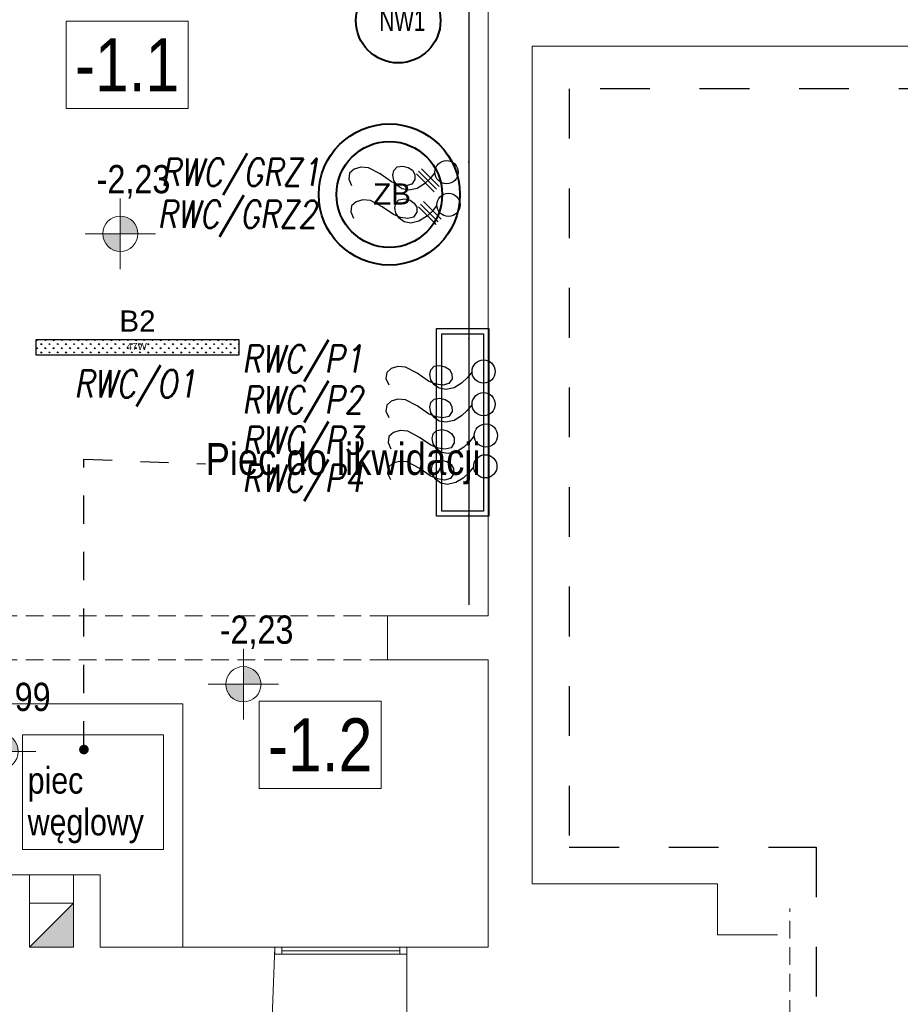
# Model space of a CAD drawing. Extents: x -635870 to -372006, y -44437 to 104716.
# Tile 194 of 221: x -520276 to -515284, y 28591 to 34174. Entities that reach past the tile are written whole.
import ezdxf
from ezdxf import colors
from ezdxf.entities.mleader import LeaderData, LeaderLine
from ezdxf.enums import TextEntityAlignment as Align
from ezdxf.lldxf.tags import DXFTag
from ezdxf.math import Vec2, Vec3

# ---------------------------------------------------------------- set-up
doc = ezdxf.new("R2010")
doc.units = 0
doc.header["$MEASUREMENT"] = 0
for name, pattern in [('DASHDOTX2', [2, 1, -0.5, 0, -0.5]), ('Dashed', [564.444447, 282.222223, -282.222223]), ('Krawędzie ukryte', [150, 100, -50]), ('Przerywana', [320, 160, -160])]:
    doc.linetypes.add(name, pattern=pattern)
doc.layers.get('0').update_dxf_attribs({"color": 252})
for name, color, linetype in [('!OSWIETLENIE-LL', 1, 'Continuous'), ('#opisy', 7, 'Continuous'), ('#PODKŁAD', 252, 'Continuous'), ('INWENT RZĘDNE', 252, 'Continuous'), ('IS_Zasilanie', 1, 'SOLID')]:
    doc.layers.add(name, color=color, linetype=linetype)
for name, color, linetype, lineweight in [('#CIEPŁO', 1, 'Continuous', 30), ('$ IE INST. WYRÓWNWCZA', 1, 'Continuous', 30), ('$ IE WYPUSTY', 1, 'Continuous', 30), ('$ IE_OPISY', 7, 'Continuous', 25), ('$ IE_WYPUSTY', 1, 'Continuous', 30), ('0_Nr_Pióra__24', 252, 'Continuous', 20), ('Arch kominy_Nr_Pióra__21', 252, 'Continuous', 9), ('Arch opisy_Nr_Pióra__21', 252, 'Continuous', 9), ('Arch wyposazenie_Nr_Pióra__24', 252, 'Continuous', 20), ('INWENT OPISY_Nr_Pióra__21', 252, 'Continuous', 9), ('INWENT RZĘDNE_Nr_Pióra__21', 252, 'Continuous', 9), ('INWENT. OKNA_Nr_Pióra__5', 252, 'Continuous', 13), ('INWENT.ŚCIANY_Nr_Pióra__1', 252, 'Continuous', 25), ('INWENT.ŚCIANY_Nr_Pióra__20', 252, 'Continuous', 60), ('INWENT.ŚCIANY_Nr_Pióra__21', 252, 'Continuous', 9), ('Istniejące kominy_Nr_Pióra__21', 252, 'Continuous', 9), ('Istniejące stropy_Nr_Pióra__5', 252, 'Continuous', 13)]:
    doc.layers.add(name, color=color, linetype=linetype, lineweight=lineweight)
doc.styles.add('GENERATED_STYLE_1', font='ARIALN.TTF')
doc.styles.add('GENERATED_STYLE_3', font='ARIALN.TTF')
doc.styles.add('GENERATED_STYLE_4', font='ARIALN.TTF')
doc.styles.add('ROMANS', font='romans.shx', dxfattribs={"width": 0.85})
doc.styles.get("Standard").update_dxf_attribs({"font": 'arial.ttf', "bigfont": 'BIGFONT.SHX'})
tags = doc.linetypes.add('DASH', pattern=[15, 10, -5]).pattern_tags.tags
tags[6:7] = [DXFTag(74, 4), DXFTag(75, 0), DXFTag(340, '0'), DXFTag(46, 0.0), DXFTag(50, 0.0), DXFTag(44, 0.0), DXFTag(45, 0.0)]
tags[4:5] = [DXFTag(74, 4), DXFTag(75, 0), DXFTag(340, '0'), DXFTag(46, 0.0), DXFTag(50, 0.0), DXFTag(44, 0.0), DXFTag(45, 0.0)]
tags = doc.linetypes.add('SOLID', pattern=[10, 10, 0]).pattern_tags.tags
tags[6:7] = [DXFTag(74, 4), DXFTag(75, 0), DXFTag(340, '0'), DXFTag(46, 0.0), DXFTag(50, 0.0), DXFTag(44, 0.0), DXFTag(45, 0.0)]
tags[4:5] = [DXFTag(74, 4), DXFTag(75, 0), DXFTag(340, '0'), DXFTag(46, 0.0), DXFTag(50, 0.0), DXFTag(44, 0.0), DXFTag(45, 0.0)]
doc.dimstyles.new('GENERATED_STYLE__8', dxfattribs={"dimtxt": 0.18, "dimasz": 109.44, "dimexe": 0.18, "dimexo": 0.0625, "dimgap": 0.09, "dimtad": 0, "dimtih": 1, "dimtoh": 1, "dimdec": 4, "dimzin": 0, "dimdsep": 46, "dimcen": 0.09, "dimadec": 0, "dimazin": 0, "dimtfac": 1, "dimtdec": 4, "dimtmove": 0, "dimatfit": 3, "dimldrblk": 'ARROWHEAD_11', "dimfxl": 1, "dimtolj": 1, "dimtzin": 0, "dimarcsym": 0})

# ---------------------------------------------------------------- blocks, each defined once
blk = doc.blocks.new('Koty wysokościowe_115', base_point=(-520384, 30024.6))
at = {"layer": 'INWENT RZĘDNE_Nr_Pióra__21', "linetype": 'Continuous'}
for points in [[(-520384, 30024.6), (-520284, 30024.6), (-520291.6, 30062.9), (-520313.3, 30095.3), (-520345.8, 30117), (-520384, 30124.6)], [(-520384, 30024.6), (-520484, 30024.6), (-520476.4, 29986.3), (-520454.7, 29953.9), (-520422.3, 29932.2), (-520384, 29924.6)]]:
    blk.add_hatch(color=256, dxfattribs=at).paths.add_polyline_path(points, flags=0)
for p, q in [((-520384, 29824.6), (-520384, 30224.6)), ((-520584, 30024.6), (-520184, 30024.6))]:
    blk.add_line(p, q, dxfattribs=at)
blk.add_circle((-520384, 30024.6), 100, dxfattribs=at)
at = {"layer": 'INWENT RZĘDNE_Nr_Pióra__21', "insert": (-520517.9, 30224.6), "char_height": 160, "attachment_point": 7, "style": 'GENERATED_STYLE_1'}
blk.add_mtext('{-1,99}', dxfattribs=at)
blk = doc.blocks.new('Koty wysokościowe_117', base_point=(-519705.2, 32959.9))
at = {"layer": 'INWENT RZĘDNE_Nr_Pióra__21', "linetype": 'Continuous'}
for points in [[(-519705.2, 32959.9), (-519605.2, 32959.9), (-519612.8, 32998.1), (-519634.5, 33030.6), (-519667, 33052.3), (-519705.2, 33059.9)], [(-519705.2, 32959.9), (-519805.2, 32959.9), (-519797.6, 32921.6), (-519775.9, 32889.2), (-519743.5, 32867.5), (-519705.2, 32859.9)]]:
    blk.add_hatch(color=256, dxfattribs=at).paths.add_polyline_path(points, flags=0)
for p, q in [((-519705.2, 32759.9), (-519705.2, 33159.9)), ((-519905.2, 32959.9), (-519505.2, 32959.9))]:
    blk.add_line(p, q, dxfattribs=at)
blk.add_circle((-519705.2, 32959.9), 100, dxfattribs=at)
at = {"layer": 'INWENT RZĘDNE_Nr_Pióra__21', "insert": (-519839.2, 33159.9), "char_height": 160, "attachment_point": 7, "style": 'GENERATED_STYLE_1'}
blk.add_mtext('{-2,23}', dxfattribs=at)
blk = doc.blocks.new('Koty wysokościowe_119', base_point=(-519007.6, 30405.7))
at = {"layer": 'INWENT RZĘDNE_Nr_Pióra__21', "linetype": 'Continuous'}
for points in [[(-519007.6, 30405.7), (-518907.6, 30405.7), (-518915.2, 30444), (-518936.9, 30476.4), (-518969.4, 30498.1), (-519007.6, 30505.7)], [(-519007.6, 30405.7), (-519107.6, 30405.7), (-519100, 30367.5), (-519078.3, 30335), (-519045.9, 30313.3), (-519007.6, 30305.7)]]:
    blk.add_hatch(color=256, dxfattribs=at).paths.add_polyline_path(points, flags=0)
for p, q in [((-519007.6, 30205.7), (-519007.6, 30605.7)), ((-519207.6, 30405.7), (-518807.6, 30405.7))]:
    blk.add_line(p, q, dxfattribs=at)
blk.add_circle((-519007.6, 30405.7), 100, dxfattribs=at)
at = {"layer": 'INWENT RZĘDNE_Nr_Pióra__21', "insert": (-519141.6, 30605.7), "char_height": 160, "attachment_point": 7, "style": 'GENERATED_STYLE_1'}
blk.add_mtext('{-2,23}', dxfattribs=at)
blk = doc.blocks.new('ARROWHEAD_11')
at = {"color": 0, "linetype": 'Continuous', "lineweight": 0}
blk.add_line((0, 0), (-1, 0), dxfattribs=at)
at = {"color": 0, "linetype": 'Continuous', "lineweight": 0, "const_width": 0.25, "flags": 128}
blk.add_lwpolyline([(-0.125, 0, 1), (0.125, 0, 1)], format="xyb", close=True, dxfattribs=at)
blk = doc.blocks.new('TYTAN2LED_1150_2')
h = blk.add_hatch()
h.set_pattern_fill('GRASS', color=256, scale=3.3)
h.set_pattern_definition([(90, (-70.3742, -22.0088), (-2.333452, 2.333452), [0.61875, -4.048155]), (45, (-70.3742, -22.0088), (-2.33345, 2.33345), [0.61875, -2.68125]), (135, (-70.3742, -22.0088), (-2.33345, -2.33345), [0.61875, -2.68125])])
h.paths.add_polyline_path([(-57.6, -4.25), (-57.6, 4.25), (57.6, 4.25), (57.6, -4.25)])
blk.add_lwpolyline([(-57.6, -4.25), (57.6, -4.25), (57.6, 4.25), (-57.6, 4.25)], close=True)
for tag, height, p in [('SYMBOL', 12, (0, 5.25)), ('MOC', 4, (-0.42, -2.71))]:
    blk.add_attdef(tag, text='', height=height).set_placement(p, align=Align.BOTTOM_CENTER)
blk = doc.blocks.new('ZAPAS KABLA')
at = {"layer": '$ IE WYPUSTY', "linetype": 'ByBlock'}
blk.add_lwpolyline([(0, -0.0716), (0.017, -0.0856), (0.0315, -0.1019), (0.0437, -0.1235), (0.0486, -0.147), (0.0444, -0.1659), (0.0339, -0.1799), (0.0197, -0.1885), (0.0045, -0.1914), (-0.009, -0.1882), (-0.0183, -0.1786), (-0.0206, -0.1621), (-0.0164, -0.1472), (-0.0079, -0.1355), (0.0038, -0.1288), (0.018, -0.1287), (0.0319, -0.1383), (0.0359, -0.155), (0.0323, -0.1752), (0.0231, -0.1955), (0.0003, -0.2267), (-0.018, -0.2597), (-0.0204, -0.2812), (-0.0157, -0.3004), (-0.0044, -0.3134), (0.0129, -0.3163), (0.0308, -0.3086)], dxfattribs=at)
blk.add_circle((0, -0.0387), 0.0329, dxfattribs=at)
blk = doc.blocks.new('PIWNICA')
at = {"layer": 'Arch kominy_Nr_Pióra__21', "linetype": 'Continuous', "lineweight": 15}
blk.add_hatch(color=252, dxfattribs=at).paths.add_polyline_path([(-519970.2, 28914.5), (-519970.2, 29164.5), (-520220.2, 28914.5)], flags=0)
at = {"layer": 'Arch wyposazenie_Nr_Pióra__24', "color": 252, "linetype": 'Continuous', "lineweight": 15}
for p, q in [((-520260.2, 30119.5), (-519460.2, 30119.5)), ((-520260.2, 29469.5), (-520260.2, 30119.5)), ((-519460.2, 30119.5), (-519460.2, 29469.5)), ((-519460.2, 29469.5), (-520260.2, 29469.5))]:
    blk.add_line(p, q, dxfattribs=at)
at = {"layer": 'INWENT OPISY_Nr_Pióra__21', "color": 252, "linetype": 'Krawędzie ukryte', "lineweight": 15}
blk.add_line((-515910.2, 28214.5), (-515910.2, 29134.5), dxfattribs=at)
at = {"layer": 'INWENT. OKNA_Nr_Pióra__5', "color": 252, "linetype": 'Continuous', "lineweight": 15}
for p, q in [((-518830.2, 28874.5), (-518830.2, 28914.5)), ((-518830.2, 28914.5), (-518790.2, 28914.5)), ((-518790.2, 28874.5), (-518830.2, 28874.5)), ((-518790.2, 28914.5), (-518790.2, 28874.5)), ((-518790.2, 28914.5), (-518120.2, 28914.5)), ((-518120.2, 28894.5), (-518790.2, 28894.5)), ((-518790.2, 28874.5), (-518120.2, 28874.5)), ((-518120.2, 28874.5), (-518120.2, 28914.5)), ((-518120.2, 28914.5), (-518080.2, 28914.5)), ((-518080.2, 28874.5), (-518120.2, 28874.5)), ((-518080.2, 28914.5), (-518080.2, 28874.5))]:
    blk.add_line(p, q, dxfattribs=at)
at = {"layer": 'INWENT.ŚCIANY_Nr_Pióra__1', "color": 252, "linetype": 'Continuous', "lineweight": 15}
for p, q in [((-517620.2, 34724.5), (-517620.2, 30794.5)), ((-517370.2, 34024.5), (-515150.2, 34024.5)), ((-517370.2, 34024.5), (-517370.2, 29274.5)), ((-517620.2, 30794.5), (-518190.2, 30794.5)), ((-518190.2, 30794.5), (-518190.2, 30544.5)), ((-517620.2, 30544.5), (-518190.2, 30544.5)), ((-517620.2, 30544.5), (-517620.2, 28914.5)), ((-519820.2, 29324.5), (-520590.2, 29324.5)), ((-519820.2, 28914.5), (-519820.2, 29324.5)), ((-516320.2, 29274.5), (-517370.2, 29274.5)), ((-516320.2, 29274.5), (-516320.2, 28984.5)), ((-516320.2, 28984.5), (-515980.2, 28984.5)), ((-518830.2, 28914.5), (-519820.2, 28914.5)), ((-518846.5, 28464.5), (-518830.2, 28914.5)), ((-517620.2, 28914.5), (-518080.2, 28914.5)), ((-518080.2, 28464.5), (-518080.2, 28914.5))]:
    blk.add_line(p, q, dxfattribs=at)
at = {"layer": 'INWENT.ŚCIANY_Nr_Pióra__20', "color": 252, "linetype": 'Dashed', "lineweight": 30}
for p, q in [((-515010.2, 33781.4), (-517160.2, 33781.4)), ((-517160.2, 33781.4), (-517160.2, 29481.4)), ((-517160.2, 29481.4), (-515760.2, 29481.4)), ((-515760.2, 29481.4), (-515760.2, 28037.1))]:
    blk.add_line(p, q, dxfattribs=at)
at = {"layer": 'INWENT.ŚCIANY_Nr_Pióra__21', "color": 252, "linetype": 'Continuous', "lineweight": 15}
for p, q in [((-520590.2, 30294.5), (-519350.2, 30294.5)), ((-519350.2, 30294.5), (-519350.2, 28914.5)), ((-518080.2, 28914.5), (-518830.2, 28914.5))]:
    blk.add_line(p, q, dxfattribs=at)
at = {"layer": 'Istniejące kominy_Nr_Pióra__21', "color": 252, "linetype": 'Continuous', "lineweight": 15}
for p, q in [((-520220.2, 28914.5), (-520220.2, 29324.5)), ((-519970.2, 29324.5), (-519970.2, 28914.5)), ((-520220.2, 29164.5), (-519970.2, 29164.5)), ((-520220.2, 28914.5), (-519970.2, 29164.5)), ((-519970.2, 28914.5), (-520220.2, 28914.5))]:
    blk.add_line(p, q, dxfattribs=at)
at = {"layer": 'Istniejące stropy_Nr_Pióra__5', "color": 252, "linetype": 'Krawędzie ukryte', "lineweight": 15}
for p, q in [((-518190.2, 30794.5), (-520350.2, 30794.5)), ((-518190.2, 30544.5), (-520350.2, 30544.5))]:
    blk.add_line(p, q, dxfattribs=at)
at = {"layer": 'INWENT RZĘDNE', "color": 252, "lineweight": 15}
for name, p in [('Koty wysokościowe_117', (-519705.2, 32959.9)), ('Koty wysokościowe_119', (-519007.6, 30405.7)), ('Koty wysokościowe_115', (-520384, 30024.6))]:
    blk.add_blockref(name, p, dxfattribs=at)
at = {"layer": '0_Nr_Pióra__24', "color": 252, "linetype": 'Continuous', "lineweight": 15, "insert": (-520230.2, 29503.5), "char_height": 150, "width": 924.364, "attachment_point": 7, "line_spacing_factor": 0.946793, "style": 'GENERATED_STYLE_1'}
blk.add_mtext('{piec\\Pwęglowy}', dxfattribs=at)
at = {"layer": 'Arch opisy_Nr_Pióra__21', "color": 252, "linetype": 'Continuous', "lineweight": 15, "insert": (-519221.7, 31655.8), "char_height": 180, "width": 1570.45, "attachment_point": 4, "style": 'GENERATED_STYLE_4'}
blk.add_mtext('{Piec do likwidacji}', dxfattribs=at)
at = {"color": 252, "linetype": 'Continuous', "lineweight": 15, "ltscale": 2083091.793055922}
blk.add_wipeout([(-520013.1, 34165.1), (-519321.3, 34165.1), (-519321.3, 33671), (-520013.1, 33671)], dxfattribs=at).dxf.layer = 'INWENT OPISY_Nr_Pióra__21'
at = {"layer": 'INWENT OPISY_Nr_Pióra__21', "color": 252, "linetype": 'Continuous', "lineweight": 15, "flags": 128}
blk.add_lwpolyline([(-520013.1, 34165.1), (-519321.3, 34165.1), (-519321.3, 33671), (-520013.1, 33671)], close=True, dxfattribs=at)
at = {"layer": 'INWENT OPISY_Nr_Pióra__21', "color": 252, "linetype": 'Continuous', "lineweight": 15, "insert": (-519667.2, 33768), "char_height": 300, "attachment_point": 8, "style": 'GENERATED_STYLE_3'}
blk.add_mtext('{-1.1 }', dxfattribs=at)
at = {"color": 252, "linetype": 'Continuous', "lineweight": 15, "ltscale": 2077772.932189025}
blk.add_wipeout([(-518918.4, 30309.4), (-518226.6, 30309.4), (-518226.6, 29815.2), (-518918.4, 29815.2)], dxfattribs=at).dxf.layer = 'INWENT OPISY_Nr_Pióra__21'
at = {"layer": 'INWENT OPISY_Nr_Pióra__21', "color": 252, "linetype": 'Continuous', "lineweight": 15, "flags": 128}
blk.add_lwpolyline([(-518918.4, 30309.4), (-518226.6, 30309.4), (-518226.6, 29815.2), (-518918.4, 29815.2)], close=True, dxfattribs=at)
at = {"layer": 'INWENT OPISY_Nr_Pióra__21', "color": 252, "linetype": 'Continuous', "lineweight": 15, "insert": (-518572.5, 29912.3), "char_height": 300, "attachment_point": 8, "style": 'GENERATED_STYLE_3'}
blk.add_mtext('{-1.2 }', dxfattribs=at)
at = {"layer": 'Arch opisy_Nr_Pióra__21', "color": 252, "linetype": 'Przerywana', "lineweight": 15, "annotation_type": 0, "has_hookline": 1, "hookline_direction": 0, "text_width": 1528.4}
blk.add_leader([(-519911.4, 30035.6), (-519911.4, 31681.5), (-519221.8, 31655.8)], dimstyle='GENERATED_STYLE__8', dxfattribs=at)

msp = doc.modelspace()

# ---------------------------------------------------------------- block references
at = {"layer": '#PODKŁAD'}
msp.add_blockref('PIWNICA', (0, 0), dxfattribs=at)

# ---------------------------------------------------------------- next in the draw order: linework, layer by layer
at = {"layer": '#CIEPŁO', "color": 8, "lineweight": 40}
for centre, radius in [((-518129.9, 34168.8), 240), ((-518180.2, 33182.6), 300)]:
    msp.add_circle(centre, radius, dxfattribs=at)
at = {"layer": '#CIEPŁO', "color": 8, "linetype": 'DASH', "lineweight": 40, "ltscale": 10}
msp.add_circle((-518180.2, 33182.6), 400, dxfattribs=at)
at = {"layer": '$ IE INST. WYRÓWNWCZA', "color": 3, "ltscale": 30}
msp.add_lwpolyline([(-517729, 36117.2), (-517729, 30855.8)], dxfattribs=at)
at = {"layer": '$ IE INST. WYRÓWNWCZA', "color": 2, "linetype": 'DASHDOTX2', "ltscale": 500}
msp.add_lwpolyline([(-517729, 36117.2), (-517729, 30855.8)], dxfattribs=at)
at = {"layer": '$ IE_WYPUSTY', "color": 7}
for points in [[(-518026.9, 33299.1), (-517926.2, 33198.4)], [(-518014.4, 33314.1), (-517913.7, 33213.4)], [(-517997.8, 33328.2), (-517897.1, 33227.5)], [(-518015.7, 33113.5), (-517915, 33012.8)], [(-518003.2, 33128.5), (-517902.5, 33027.8)], [(-517986.7, 33142.6), (-517886, 33041.9)]]:
    msp.add_lwpolyline(points, dxfattribs=at)
at = {"layer": 'IS_Zasilanie', "color": 8}
for points in [[(-517912.3, 32422), (-517616.3, 32422), (-517616.3, 31358), (-517912.3, 31358)], [(-517882.3, 32392), (-517646.3, 32392), (-517646.3, 31388), (-517882.3, 31388)]]:
    msp.add_lwpolyline(points, close=True, dxfattribs=at)

# ---------------------------------------------------------------- next in the draw order: block references
at = {"layer": '!OSWIETLENIE-LL', "xscale": 10, "yscale": 10, "zscale": 10}
msp.add_blockref('TYTAN2LED_1150_2', (-519608, 32316.6), dxfattribs=at).add_auto_attribs({'SYMBOL': 'B2', 'MOC': '47W'})
at = {"layer": '$ IE_WYPUSTY', "xscale": 1999.99999999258, "yscale": 1999.99999999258, "zscale": 1999.99999999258, "rotation": 271.464175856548}
for p in [(-517778.5, 33311.1), (-517767.4, 33125.5), (-517568.3, 32180.9), (-517568.3, 31995.6), (-517555.6, 31817.9), (-517558.7, 31643.2)]:
    msp.add_blockref('ZAPAS KABLA', p, dxfattribs=at)

# ---------------------------------------------------------------- next in the draw order: texts
at = {"layer": '#opisy', "color": 8, "char_height": 120, "width": 1720, "attachment_point": 1}
for s, insert in [('\\W0.7;NW1', (-518236.6, 34228.9)), ('ZB', (-518271.9, 33245.8))]:
    msp.add_mtext(s, dxfattribs=dict(at, insert=insert))
at = {"layer": '$ IE_OPISY', "color": 7, "lineweight": 30, "style": 'ROMANS', "oblique": 10, "width": 0.8}
for s, p in [('RWC/GRZ1', (-519475.3, 33231.3)), ('RWC/GRZ2', (-519494.3, 32993.5)), ('RWC/P1', (-519015, 32173.7)), ('RWC/O1', (-519966.4, 32031.3)), ('RWC/P2', (-519015, 31941.4)), ('RWC/P3', (-519015, 31711.7)), ('RWC/P4', (-519015, 31496.2))]:
    msp.add_text(s, height=155, dxfattribs=at).set_placement(p)

# ---------------------------------------------------------------- next in the draw order: leaders
at = {"layer": '$ IE_OPISY', "color": 7, "lineweight": 30}
ml = msp.add_multileader_mtext('Standard', dxfattribs=at)
ml.set_content('{\\Q10;\\W0.8;proj. falownik PV}', color=7, style='ROMANS')
ml.set_leader_properties()
ml.build(insert=Vec2(0, 0))
ml.multileader.update_dxf_attribs({"text_left_attachment_type": 6, "text_right_attachment_type": 6, "dogleg_length": 0.27, "arrow_head_size": 52.5})
ctx = ml.context
ctx.base_point, ctx.char_height, ctx.arrow_head_size, ctx.landing_gap_size, ctx.plane_origin = Vec3(-524170.9, 30452.5), 150, 52.5, 0.675, Vec3(-547807.7, 34789.9)
ctx.left_attachment, ctx.right_attachment = 6, 6
notes = []
notes.append((ctx, [(0, (1, 1, 0), (-522585.4, 30452.5), (-1, 0), 0.27, [(0, [(-521637.6, 31542.1)], 0, [])])]))
ctx.mtext.insert, ctx.mtext.width, ctx.mtext.defined_height, ctx.mtext.flow_direction = Vec3(-524170.2, 30652.5), 4429.801, 382.9, 5
for ctx, leaders in notes:
    for number, flags, end, landing, length, lines in leaders:
        leader = LeaderData()
        leader.index, (leader.has_last_leader_line, leader.has_dogleg_vector, leader.attachment_direction) = number, flags
        leader.last_leader_point, leader.dogleg_vector, leader.dogleg_length = Vec3(end), Vec3(landing), length
        for number, points, colour, breaks in lines:
            line = LeaderLine()
            line.index, line.vertices, line.color, line.breaks = number, Vec3.list(points), colors.encode_raw_color(colour), breaks
            leader.lines.append(line)
        ctx.leaders.append(leader)

doc.saveas('drawing.dxf')
